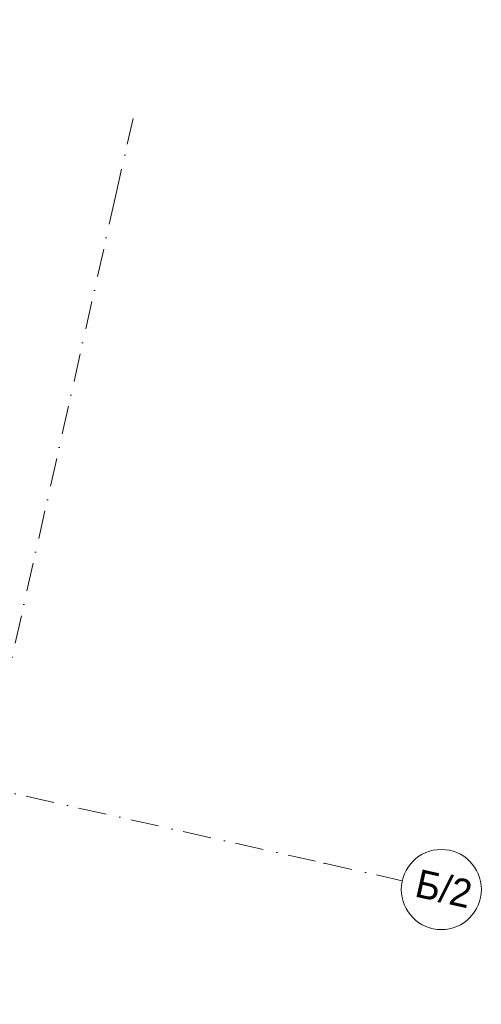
# Model space of a CAD drawing. Header units: millimetres. Extents: x -7218036 to -6881410, y 6117771 to 6219607.
# Tile 82 of 84: x -7139304 to -7133538, y 6131513 to 6143808. Entities that reach past the tile are written whole.
import ezdxf
from ezdxf.enums import TextEntityAlignment as Align

# ---------------------------------------------------------------- set-up
doc = ezdxf.new("R2010")
doc.units = ezdxf.units.MM
doc.header["$MEASUREMENT"] = 0
doc.linetypes.add('Штрихпунктирная', pattern=[670.277762, 352.777767, -176.388884, 0, -141.111112])
doc.layers.add('АР-Чертеж-Оси_Осевые размеры.АР', color=7, linetype='Continuous')
doc.layers.add('АР-Чертеж-Оси_Осевые размеры.АР_Ном._пера__120', color=7, linetype='Continuous', lineweight=0)
doc.styles.add('РЎР“Р•РќР•Р\xa0Р\x98Р\xa0_РЎРўР\x98Р›Р¬_3', font='GOTHIC.TTF')

# ---------------------------------------------------------------- blocks, each defined once
blk = doc.blocks.new('Стандартный Маркер Сетки[7]_1', base_point=(-7137889, 6142575))
at = {"layer": 'АР-Чертеж-Оси_Осевые размеры.АР_Ном._пера__120', "color": 7, "linetype": 'Штрихпунктирная', "lineweight": 0}
for q in [(-7137889, 6142575), (-7142666, 6121302)]:
    blk.add_line((-7138108, 6141599), q, dxfattribs=at)
at = {"layer": 'АР-Чертеж-Оси_Осевые размеры.АР_Ном._пера__120', "color": 7, "lineweight": 0, "style": 'РЎР“Р•РќР•Р\xa0Р\x98Р\xa0_РЎРўР\x98Р›Р¬_3'}
blk.add_attdef('AC_MarkerText_1', text='', height=350, rotation=347.3417, dxfattribs=at).set_placement((-7142925, 6120019), align=Align.TOP_CENTER)
blk = doc.blocks.new('Стандартный Маркер Сетки[28]_1', base_point=(-7137889, 6142575))
at = {"layer": 'АР-Чертеж-Оси_Осевые размеры.АР_Ном._пера__120', "color": 7, "linetype": 'Штрихпунктирная', "lineweight": 0}
for q in [(-7137889, 6142575), (-7142666, 6121302)]:
    blk.add_line((-7138108, 6141599), q, dxfattribs=at)
at = {"layer": 'АР-Чертеж-Оси_Осевые размеры.АР_Ном._пера__120', "color": 7, "lineweight": 0, "style": 'РЎР“Р•РќР•Р\xa0Р\x98Р\xa0_РЎРўР\x98Р›Р¬_3'}
blk.add_attdef('AC_MarkerText_1', text='', height=350, rotation=347.3417, dxfattribs=at).set_placement((-7142925, 6120019), align=Align.TOP_CENTER)
blk = doc.blocks.new('Стандартный Маркер Сетки[49]_1', base_point=(-7215419, 6151225))
at = {"layer": 'АР-Чертеж-Оси_Осевые размеры.АР_Ном._пера__120', "color": 7, "linetype": 'Штрихпунктирная', "lineweight": 0}
for p, q in [((-7214443, 6151005), (-7135502, 6133276)), ((-7135502, 6133276), (-7135502, 6133276)), ((-7135502, 6133276), (-7134526, 6133057))]:
    blk.add_line(p, q, dxfattribs=at)
at = {"layer": 'АР-Чертеж-Оси_Осевые размеры.АР_Ном._пера__120', "color": 7, "linetype": 'Continuous', "lineweight": 0}
blk.add_circle((-7134038, 6132947), 500, dxfattribs=at)
at = {"layer": 'АР-Чертеж-Оси_Осевые размеры.АР_Ном._пера__120', "color": 7, "linetype": 'Штрихпунктирная', "lineweight": 0}
blk.add_point((-7135502, 6133276), dxfattribs=at)
at = {"layer": 'АР-Чертеж-Оси_Осевые размеры.АР_Ном._пера__120', "color": 7, "lineweight": 0, "style": 'РЎР“Р•РќР•Р\xa0Р\x98Р\xa0_РЎРўР\x98Р›Р¬_3'}
for tag, p in [('AC_MarkerText_1_0', (-7215837, 6151515)), ('AC_MarkerText_1_1', (-7133968, 6133128))]:
    blk.add_attdef(tag, text='', height=350, rotation=347.3417, dxfattribs=at).set_placement(p, align=Align.TOP_CENTER)
blk = doc.blocks.new('Стандартный Маркер Сетки[59]_1', base_point=(-7215419, 6151225))
at = {"layer": 'АР-Чертеж-Оси_Осевые размеры.АР_Ном._пера__120', "color": 7, "linetype": 'Штрихпунктирная', "lineweight": 0}
for p, q in [((-7214443, 6151005), (-7135502, 6133276)), ((-7135502, 6133276), (-7135502, 6133276)), ((-7135502, 6133276), (-7134526, 6133057))]:
    blk.add_line(p, q, dxfattribs=at)
at = {"layer": 'АР-Чертеж-Оси_Осевые размеры.АР_Ном._пера__120', "color": 7, "linetype": 'Continuous', "lineweight": 0}
blk.add_circle((-7134038, 6132947), 500, dxfattribs=at)
at = {"layer": 'АР-Чертеж-Оси_Осевые размеры.АР_Ном._пера__120', "color": 7, "linetype": 'Штрихпунктирная', "lineweight": 0}
blk.add_point((-7135502, 6133276), dxfattribs=at)
at = {"layer": 'АР-Чертеж-Оси_Осевые размеры.АР_Ном._пера__120', "color": 7, "lineweight": 0, "style": 'РЎР“Р•РќР•Р\xa0Р\x98Р\xa0_РЎРўР\x98Р›Р¬_3'}
for tag, p in [('AC_MarkerText_1_0', (-7215837, 6151515)), ('AC_MarkerText_1_1', (-7133968, 6133128))]:
    blk.add_attdef(tag, text='', height=350, rotation=347.3417, dxfattribs=at).set_placement(p, align=Align.TOP_CENTER)
blk = doc.blocks.new('Стандартный Маркер Сетки[62]_1', base_point=(-7215419, 6151225))
at = {"layer": 'АР-Чертеж-Оси_Осевые размеры.АР_Ном._пера__120', "color": 7, "linetype": 'Штрихпунктирная', "lineweight": 0}
for p, q in [((-7214443, 6151005), (-7135502, 6133276)), ((-7135502, 6133276), (-7135502, 6133276)), ((-7135502, 6133276), (-7134526, 6133057))]:
    blk.add_line(p, q, dxfattribs=at)
at = {"layer": 'АР-Чертеж-Оси_Осевые размеры.АР_Ном._пера__120', "color": 7, "linetype": 'Continuous', "lineweight": 0}
blk.add_circle((-7134038, 6132947), 500, dxfattribs=at)
at = {"layer": 'АР-Чертеж-Оси_Осевые размеры.АР_Ном._пера__120', "color": 7, "linetype": 'Штрихпунктирная', "lineweight": 0}
blk.add_point((-7135502, 6133276), dxfattribs=at)
at = {"layer": 'АР-Чертеж-Оси_Осевые размеры.АР_Ном._пера__120', "color": 7, "lineweight": 0, "style": 'РЎР“Р•РќР•Р\xa0Р\x98Р\xa0_РЎРўР\x98Р›Р¬_3'}
for tag, p in [('AC_MarkerText_1_0', (-7215837, 6151515)), ('AC_MarkerText_1_1', (-7133968, 6133128))]:
    blk.add_attdef(tag, text='', height=350, rotation=347.3417, dxfattribs=at).set_placement(p, align=Align.TOP_CENTER)
blk = doc.blocks.new('Стандартный Маркер Сетки[66]_1', base_point=(-7215419, 6151225))
at = {"layer": 'АР-Чертеж-Оси_Осевые размеры.АР_Ном._пера__120', "color": 7, "linetype": 'Штрихпунктирная', "lineweight": 0}
for p, q in [((-7214443, 6151005), (-7135502, 6133276)), ((-7135502, 6133276), (-7135502, 6133276)), ((-7135502, 6133276), (-7134526, 6133057))]:
    blk.add_line(p, q, dxfattribs=at)
at = {"layer": 'АР-Чертеж-Оси_Осевые размеры.АР_Ном._пера__120', "color": 7, "linetype": 'Continuous', "lineweight": 0}
blk.add_circle((-7134038, 6132947), 500, dxfattribs=at)
at = {"layer": 'АР-Чертеж-Оси_Осевые размеры.АР_Ном._пера__120', "color": 7, "linetype": 'Штрихпунктирная', "lineweight": 0}
blk.add_point((-7135502, 6133276), dxfattribs=at)
at = {"layer": 'АР-Чертеж-Оси_Осевые размеры.АР_Ном._пера__120', "color": 7, "lineweight": 0, "style": 'РЎР“Р•РќР•Р\xa0Р\x98Р\xa0_РЎРўР\x98Р›Р¬_3'}
for tag, p in [('AC_MarkerText_1_0', (-7215837, 6151515)), ('AC_MarkerText_1_1', (-7133968, 6133128))]:
    blk.add_attdef(tag, text='', height=350, rotation=347.3417, dxfattribs=at).set_placement(p, align=Align.TOP_CENTER)

msp = doc.modelspace()

# ---------------------------------------------------------------- block references
at = {"layer": 'АР-Чертеж-Оси_Осевые размеры.АР', "color": 8, "linetype": 'Continuous', "lineweight": 15}
ref = msp.add_blockref('Стандартный Маркер Сетки[49]_1', (-7215418.6, 6151224.6), dxfattribs=at)
ref.add_attrib('AC_MarkerText_1_1', 'Б/2', dxfattribs={"layer": 'АР-Чертеж-Оси_Осевые размеры.АР_Ном._пера__120', "color": 7, "lineweight": 0, "height": 350, "rotation": 347.34172, "style": 'РЎР“Р•РќР•Р\xa0Р\x98Р\xa0_РЎРўР\x98Р›Р¬_3'}).set_placement((-7133968.2, 6133128), align=Align.TOP_CENTER)
ref = msp.add_blockref('Стандартный Маркер Сетки[59]_1', (-7215418.6, 6151224.6), dxfattribs=at)
ref.add_attrib('AC_MarkerText_1_1', 'Б/2', dxfattribs={"layer": 'АР-Чертеж-Оси_Осевые размеры.АР_Ном._пера__120', "color": 7, "lineweight": 0, "height": 350, "rotation": 347.34172, "style": 'РЎР“Р•РќР•Р\xa0Р\x98Р\xa0_РЎРўР\x98Р›Р¬_3'}).set_placement((-7133968.2, 6133128), align=Align.TOP_CENTER)
ref = msp.add_blockref('Стандартный Маркер Сетки[62]_1', (-7215418.6, 6151224.6), dxfattribs=at)
ref.add_attrib('AC_MarkerText_1_1', 'Б/2', dxfattribs={"layer": 'АР-Чертеж-Оси_Осевые размеры.АР_Ном._пера__120', "color": 7, "lineweight": 0, "height": 350, "rotation": 347.34172, "style": 'РЎР“Р•РќР•Р\xa0Р\x98Р\xa0_РЎРўР\x98Р›Р¬_3'}).set_placement((-7133968.2, 6133128), align=Align.TOP_CENTER)
ref = msp.add_blockref('Стандартный Маркер Сетки[66]_1', (-7215418.6, 6151224.6), dxfattribs=at)
ref.add_attrib('AC_MarkerText_1_1', 'Б/2', dxfattribs={"layer": 'АР-Чертеж-Оси_Осевые размеры.АР_Ном._пера__120', "color": 7, "lineweight": 0, "height": 350, "rotation": 347.34172, "style": 'РЎР“Р•РќР•Р\xa0Р\x98Р\xa0_РЎРўР\x98Р›Р¬_3'}).set_placement((-7133968.2, 6133128), align=Align.TOP_CENTER)
for name in ['Стандартный Маркер Сетки[7]_1', 'Стандартный Маркер Сетки[28]_1']:
    msp.add_blockref(name, (-7137888.7, 6142574.7), dxfattribs=at)

doc.saveas('drawing.dxf')
